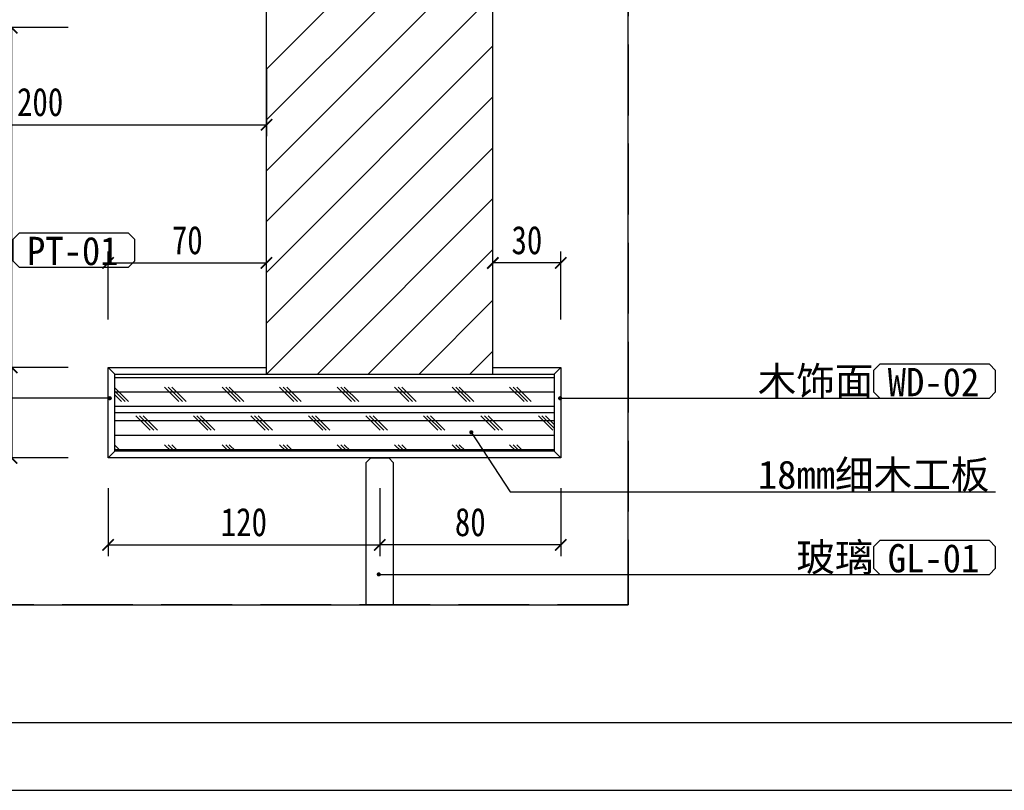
# Model space of a CAD drawing. Header units: millimetres. Extents: x -53 to 3023, y -53 to 2153.
# Tile 16 of 52: x 954 to 1389, y 686 to 1026. Entities that reach past the tile are written whole.
import ezdxf

# ---------------------------------------------------------------- set-up
doc = ezdxf.new("R2010")
doc.units = ezdxf.units.MM
doc.header["$LTSCALE"] = 5
doc.linetypes.add('DASH', pattern=[0.35, 0.25, -0.1])
doc.layers.get('Defpoints').update_dxf_attribs({"color": 8})
for name, color, linetype in [('A-建筑-拆墙', 251, 'Continuous'), ('E--图例', 3, 'Continuous'), ('E-尺寸标注', 9, 'Continuous'), ('E-文本', 7, 'Continuous'), ('F-文本', 61, 'Continuous'), ('Q-立面-填充', 251, 'Continuous'), ('Q-立面-墙体', 2, 'Continuous'), ('Q-立面-完成面造型线', 6, 'Continuous'), ('Q-立面-次粗线', 31, 'Continuous'), ('Q-立面-粗线', 30, 'Continuous')]:
    doc.layers.add(name, color=color, linetype=linetype)
doc.styles.add('-宋体', font='SimSun.ttf', dxfattribs={"width": 0.8})
doc.styles.add('CCD_DIM', font='SimSun.ttf', dxfattribs={"width": 0.8})
doc.styles.get("Standard").update_dxf_attribs({"font": 'SimSun.ttf'})
doc.styles.add('TXT', font='gbenor.shx', dxfattribs={"width": 0.7})
doc.dimstyles.new('1', dxfattribs={"dimscale": 0, "dimtxt": 2.5, "dimasz": 1.5, "dimexe": 1, "dimexo": 0, "dimgap": 0.3, "dimtad": 1, "dimdec": 0, "dimzin": 0, "dimdsep": 46, "dimtxsty": 'Standard', "dimblk": 'ARCHTICK', "dimcen": 0.09, "dimclrd": 8, "dimclre": 8, "dimclrt": 4, "dimadec": 0, "dimazin": 0, "dimtfac": 1, "dimtdec": 0, "dimtix": 1, "dimtofl": 0, "dimtmove": 2, "dimatfit": 3, "dimldrblk": 'DOTSMALL', "dimfxl": 5, "dimfxlon": 1, "dimtolj": 1, "dimtzin": 0, "dimarcsym": 0})
doc.dimstyles.get("Standard").update_dxf_attribs({"dimtxt": 0.18, "dimasz": 0.18, "dimexe": 0.18, "dimexo": 0.0625, "dimgap": 0.09, "dimtad": 0, "dimtih": 1, "dimtoh": 1, "dimdec": 4, "dimzin": 0, "dimdsep": 46, "dimtxsty": 'Standard', "dimcen": 0.09, "dimadec": 0, "dimazin": 0, "dimtfac": 1, "dimtdec": 4, "dimtofl": 0, "dimtmove": 0, "dimatfit": 3, "dimfxl": 1, "dimtolj": 1, "dimtzin": 0, "dimarcsym": 0})

# ---------------------------------------------------------------- blocks, each defined once
blk = doc.blocks.new('_ArchTick')
at = {"color": 0, "linetype": 'ByBlock', "const_width": 0.15}
blk.add_lwpolyline([(-0.5, -0.5), (0.5, 0.5)], dxfattribs=at)
blk = doc.blocks.new('*D111')
at = {"layer": 'Defpoints', "color": 0, "ltscale": 0.1999999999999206, "transparency": 16777216}
for p in [(-535219.0298560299, 505243.0771867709), (-535179.0298560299, 505243.0771867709), (-535179.0298560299, 505234.4981214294)]:
    blk.add_point(p, dxfattribs=at)
at = {"layer": 'E-尺寸标注', "color": 44, "lineweight": -2, "ltscale": 0.1999999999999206, "transparency": 16777216}
for p, q in [((-535219.0298560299, 505239.4981214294), (-535219.0298560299, 505233.4981214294)), ((-535179.0298560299, 505239.4981214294), (-535179.0298560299, 505233.4981214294)), ((-535219.0298560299, 505234.4981214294), (-535179.0298560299, 505234.4981214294))]:
    blk.add_line(p, q, dxfattribs=at)
at = {"layer": 'E-尺寸标注', "color": 44, "lineweight": -2, "ltscale": 0.1999999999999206, "transparency": 16777216, "rotation": 180}
blk.add_blockref('_ArchTick', (-535219.0298560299, 505234.4981214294), dxfattribs=at)
at = {"layer": 'E-尺寸标注', "color": 44, "lineweight": -2, "ltscale": 0.1999999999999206, "transparency": 16777216}
blk.add_blockref('_ArchTick', (-535179.0298560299, 505234.4981214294), dxfattribs=at)
at = {"layer": 'E-尺寸标注', "color": 50, "ltscale": 0.1999999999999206, "transparency": 16777216, "insert": (-535199.0298560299, 505236.4981214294), "char_height": 2.499999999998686, "attachment_point": 5, "style": 'CCD_DIM'}
blk.add_mtext('\\A1;200', dxfattribs=at)
blk = doc.blocks.new('HBA_Leader_Dot')
at = {"color": 0, "linetype": 'ByBlock'}
blk.add_line((-5, 0), (-10, 0), dxfattribs=at)
at = {"color": 0, "linetype": 'ByBlock', "const_width": 5}
blk.add_lwpolyline([(-2.5, 0, 1), (2.5, 0, 1)], format="xyb", close=True, dxfattribs=at)
blk = doc.blocks.new('*D113')
at = {"layer": 'Defpoints', "color": 0, "ltscale": 0.1999999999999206, "transparency": 16777216}
for p in [(-535179.0298560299, 505222.2981214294), (-535193.0298560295, 505213.0771867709), (-535179.0298560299, 505213.0771867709)]:
    blk.add_point(p, dxfattribs=at)
at = {"layer": 'E-尺寸标注', "color": 44, "lineweight": -2, "ltscale": 0.1999999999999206, "transparency": 16777216}
for p, q in [((-535193.0298560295, 505217.2981214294), (-535193.0298560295, 505223.2981214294)), ((-535179.0298560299, 505217.2981214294), (-535179.0298560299, 505223.2981214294)), ((-535193.0298560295, 505222.2981214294), (-535179.0298560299, 505222.2981214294))]:
    blk.add_line(p, q, dxfattribs=at)
at = {"layer": 'E-尺寸标注', "color": 44, "lineweight": -2, "ltscale": 0.1999999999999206, "transparency": 16777216, "rotation": 180}
blk.add_blockref('_ArchTick', (-535193.0298560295, 505222.2981214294), dxfattribs=at)
at = {"layer": 'E-尺寸标注', "color": 44, "lineweight": -2, "ltscale": 0.1999999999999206, "transparency": 16777216}
blk.add_blockref('_ArchTick', (-535179.0298560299, 505222.2981214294), dxfattribs=at)
at = {"layer": 'E-尺寸标注', "color": 50, "ltscale": 0.1999999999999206, "transparency": 16777216, "insert": (-535186.0298560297, 505224.2981214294), "char_height": 2.499999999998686, "attachment_point": 5, "style": 'CCD_DIM'}
blk.add_mtext('\\A1;70', dxfattribs=at)
blk = doc.blocks.new('*D114')
at = {"layer": 'Defpoints', "color": 0, "ltscale": 0.1999999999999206, "transparency": 16777216}
for p in [(-535193.0298560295, 505213.0771867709), (-535201.5387871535, 505205.0771867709), (-535193.0298560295, 505205.0771867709)]:
    blk.add_point(p, dxfattribs=at)
at = {"layer": 'E-尺寸标注', "color": 44, "lineweight": -2, "ltscale": 0.1999999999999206, "transparency": 16777216}
for p, q in [((-535196.5387871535, 505213.0771867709), (-535202.5387871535, 505213.0771867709)), ((-535201.5387871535, 505213.0771867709), (-535201.5387871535, 505205.0771867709)), ((-535196.5387871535, 505205.0771867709), (-535202.5387871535, 505205.0771867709))]:
    blk.add_line(p, q, dxfattribs=at)
for p, rotation in [((-535201.5387871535, 505213.0771867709), 90), ((-535201.5387871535, 505205.0771867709), 270)]:
    blk.add_blockref('_ArchTick', p, dxfattribs=dict(at, rotation=rotation))
at = {"layer": 'E-尺寸标注', "color": 50, "ltscale": 0.1999999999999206, "transparency": 16777216, "insert": (-535203.5387871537, 505209.0771867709), "char_height": 2.499999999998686, "attachment_point": 5, "rotation": 90, "style": 'CCD_DIM'}
blk.add_mtext('\\A1;40', dxfattribs=at)
blk = doc.blocks.new('*D115')
at = {"layer": 'Defpoints', "color": 0, "ltscale": 0.1999999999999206, "transparency": 16777216}
for p in [(-535201.5387871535, 505243.0771867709), (-535193.0298560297, 505243.0771867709), (-535193.0298560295, 505213.0771867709)]:
    blk.add_point(p, dxfattribs=at)
at = {"layer": 'E-尺寸标注', "color": 44, "lineweight": -2, "ltscale": 0.1999999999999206, "transparency": 16777216}
for p, q in [((-535196.5387871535, 505243.0771867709), (-535202.5387871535, 505243.0771867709)), ((-535201.5387871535, 505213.0771867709), (-535201.5387871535, 505243.0771867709)), ((-535196.5387871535, 505213.0771867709), (-535202.5387871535, 505213.0771867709))]:
    blk.add_line(p, q, dxfattribs=at)
for p, rotation in [((-535201.5387871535, 505243.0771867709), 90), ((-535201.5387871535, 505213.0771867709), 270)]:
    blk.add_blockref('_ArchTick', p, dxfattribs=dict(at, rotation=rotation))
at = {"layer": 'E-尺寸标注', "color": 50, "ltscale": 0.1999999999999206, "transparency": 16777216, "insert": (-535203.5387871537, 505228.0771867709), "char_height": 2.499999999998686, "attachment_point": 5, "rotation": 90, "style": 'CCD_DIM'}
blk.add_mtext('\\A1;150', dxfattribs=at)
blk = doc.blocks.new('*D116')
at = {"layer": 'Defpoints', "color": 0, "ltscale": 0.1999999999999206, "transparency": 16777216}
for p in [(-535159.0298560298, 505222.2981214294), (-535159.0298560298, 505213.0771867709), (-535153.0298560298, 505213.0771867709)]:
    blk.add_point(p, dxfattribs=at)
at = {"layer": 'E-尺寸标注', "color": 44, "lineweight": -2, "ltscale": 0.1999999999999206, "transparency": 16777216}
for p, q in [((-535159.0298560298, 505217.2981214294), (-535159.0298560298, 505223.2981214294)), ((-535153.0298560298, 505217.2981214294), (-535153.0298560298, 505223.2981214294)), ((-535153.0298560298, 505222.2981214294), (-535159.0298560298, 505222.2981214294))]:
    blk.add_line(p, q, dxfattribs=at)
at = {"layer": 'E-尺寸标注', "color": 44, "lineweight": -2, "ltscale": 0.1999999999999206, "transparency": 16777216, "rotation": 180}
blk.add_blockref('_ArchTick', (-535159.0298560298, 505222.2981214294), dxfattribs=at)
at = {"layer": 'E-尺寸标注', "color": 44, "lineweight": -2, "ltscale": 0.1999999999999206, "transparency": 16777216}
blk.add_blockref('_ArchTick', (-535153.0298560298, 505222.2981214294), dxfattribs=at)
at = {"layer": 'E-尺寸标注', "color": 50, "ltscale": 0.1999999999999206, "transparency": 16777216, "insert": (-535156.0298560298, 505224.2981214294), "char_height": 2.499999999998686, "attachment_point": 5, "style": 'CCD_DIM'}
blk.add_mtext('\\A1;30', dxfattribs=at)
blk = doc.blocks.new('*D117')
at = {"layer": 'Defpoints', "color": 0, "ltscale": 0.1999999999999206, "transparency": 16777216}
for p in [(-535193.0298560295, 505205.0771867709), (-535169.0298560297, 505205.0771867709), (-535169.0298560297, 505197.3981214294)]:
    blk.add_point(p, dxfattribs=at)
at = {"layer": 'E-尺寸标注', "color": 44, "lineweight": -2, "ltscale": 0.1999999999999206, "transparency": 16777216}
for p, q in [((-535193.0298560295, 505202.3981214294), (-535193.0298560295, 505196.3981214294)), ((-535169.0298560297, 505202.3981214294), (-535169.0298560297, 505196.3981214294)), ((-535193.0298560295, 505197.3981214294), (-535169.0298560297, 505197.3981214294))]:
    blk.add_line(p, q, dxfattribs=at)
at = {"layer": 'E-尺寸标注', "color": 44, "lineweight": -2, "ltscale": 0.1999999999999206, "transparency": 16777216, "rotation": 180}
blk.add_blockref('_ArchTick', (-535193.0298560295, 505197.3981214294), dxfattribs=at)
at = {"layer": 'E-尺寸标注', "color": 44, "lineweight": -2, "ltscale": 0.1999999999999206, "transparency": 16777216}
blk.add_blockref('_ArchTick', (-535169.0298560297, 505197.3981214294), dxfattribs=at)
at = {"layer": 'E-尺寸标注', "color": 50, "ltscale": 0.1999999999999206, "transparency": 16777216, "insert": (-535181.0298560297, 505199.3981214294), "char_height": 2.499999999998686, "attachment_point": 5, "style": 'CCD_DIM'}
blk.add_mtext('\\A1;120', dxfattribs=at)
blk = doc.blocks.new('*D118')
at = {"layer": 'Defpoints', "color": 0, "ltscale": 0.1999999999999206, "transparency": 16777216}
for p in [(-535169.0298560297, 505205.0771867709), (-535153.0298560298, 505205.0771867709), (-535169.0298560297, 505197.3981214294)]:
    blk.add_point(p, dxfattribs=at)
at = {"layer": 'E-尺寸标注', "color": 44, "lineweight": -2, "ltscale": 0.1999999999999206, "transparency": 16777216}
for p, q in [((-535169.0298560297, 505202.3981214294), (-535169.0298560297, 505196.3981214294)), ((-535153.0298560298, 505202.3981214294), (-535153.0298560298, 505196.3981214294)), ((-535153.0298560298, 505197.3981214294), (-535169.0298560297, 505197.3981214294))]:
    blk.add_line(p, q, dxfattribs=at)
at = {"layer": 'E-尺寸标注', "color": 44, "lineweight": -2, "ltscale": 0.1999999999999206, "transparency": 16777216, "rotation": 180}
blk.add_blockref('_ArchTick', (-535169.0298560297, 505197.3981214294), dxfattribs=at)
at = {"layer": 'E-尺寸标注', "color": 44, "lineweight": -2, "ltscale": 0.1999999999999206, "transparency": 16777216}
blk.add_blockref('_ArchTick', (-535153.0298560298, 505197.3981214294), dxfattribs=at)
at = {"layer": 'E-尺寸标注', "color": 50, "ltscale": 0.1999999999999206, "transparency": 16777216, "insert": (-535161.0298560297, 505199.3981214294), "char_height": 2.499999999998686, "attachment_point": 5, "style": 'CCD_DIM'}
blk.add_mtext('\\A1;80', dxfattribs=at)
blk = doc.blocks.new('材料编号1')
at = {"layer": 'E--图例', "color": 3}
blk.add_lwpolyline([(8.715155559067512, -1.898066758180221), (8.715155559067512, -0.6366033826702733), (8.345887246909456, -0.2673350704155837), (1.889200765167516, -0.2673350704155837), (1.519932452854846, -0.6366033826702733), (1.519932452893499, -1.898066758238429), (1.889200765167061, -2.267335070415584), (8.345887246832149, -2.26733507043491)], close=True, dxfattribs=at)
at = {"layer": 'E-文本', "style": 'TXT', "width": 0.7}
blk.add_attdef('编号', (1.608281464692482, -2.295733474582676), '', height=2, dxfattribs=at)
blk = doc.blocks.new('0')
at = {"layer": 'Q-立面-填充', "ltscale": 0.1999999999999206}
h = blk.add_hatch(dxfattribs=at)
h.set_pattern_fill('CORK', color=256, scale=2, style=0)
h.set_pattern_definition([(0, (-535192.4298560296, 505205.6771867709), (0, 1.269999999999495), []), (135, (-535191.7948560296, 505205.0421867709), (-2.540001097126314, -2.540001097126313), [1.796051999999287, -1.796051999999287]), (135, (-535191.4773560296, 505205.0421867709), (-2.540001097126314, -2.540001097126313), [1.796051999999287, -1.796051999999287]), (135, (-535191.1598560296, 505205.0421867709), (-2.540001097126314, -2.540001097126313), [1.796051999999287, -1.796051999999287])])
h.paths.add_polyline_path([(-535153.6298560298, 505212.4771867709), (-535192.4298560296, 505212.4771867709), (-535192.4298560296, 505209.0771867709), (-535153.6298560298, 505209.0771867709)])
h.paths.add_polyline_path([(-535153.6298560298, 505209.0771867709), (-535192.4298560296, 505209.0771867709), (-535192.4298560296, 505205.6771867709), (-535153.6298560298, 505205.6771867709)])
at = {"color": 3}
for p, q in [((-535380.329123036, 505181.723737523), (-534861.5412442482, 505181.723737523)), ((-535380.329123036, 505175.723737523), (-534861.5412442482, 505175.723737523))]:
    blk.add_line(p, q, dxfattribs=at)
at = {"layer": 'Defpoints', "linetype": 'Continuous'}
blk.add_lwpolyline([(-535333.7324879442, 505192.1113007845), (-535147.0764703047, 505192.1113007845), (-535147.0764703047, 505302.831876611), (-535333.7324879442, 505302.831876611)], close=True, dxfattribs=at)
at = {"layer": 'Q-立面-填充', "ltscale": 0.1999999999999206}
for p, q in [((-535179.0298560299, 505239.4179551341, 1.378868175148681), (-535159.0298560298, 505259.4179551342, 1.378868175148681)), ((-535179.0298560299, 505234.9278270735, 1.378868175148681), (-535159.0298560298, 505254.9278270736, 1.378868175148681)), ((-535179.0298560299, 505230.437699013, 1.378868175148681), (-535159.0298560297, 505250.4376990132, 1.378868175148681)), ((-535179.0298560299, 505225.9475709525, 1.378868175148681), (-535159.0298560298, 505245.9475709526, 1.378868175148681)), ((-535179.0298560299, 505221.4574428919, 1.378868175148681), (-535159.0298560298, 505241.457442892, 1.378868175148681)), ((-535179.0298560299, 505216.9673148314, 1.378868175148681), (-535159.0298560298, 505236.9673148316, 1.378868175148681)), ((-535179.0298560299, 505212.4771867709, 1.378868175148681), (-535159.0298560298, 505232.477186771, 1.378868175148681)), ((-535174.5397279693, 505212.4771867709, 1.378868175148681), (-535159.0298560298, 505227.9870587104, 1.378868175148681)), ((-535170.0495999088, 505212.4771867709, 1.378868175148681), (-535159.0298560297, 505223.49693065, 1.378868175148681)), ((-535165.5594718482, 505212.4771867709, 1.378868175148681), (-535159.0298560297, 505219.0068025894, 1.378868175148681)), ((-535161.0693437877, 505212.4771867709, 1.378868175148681), (-535159.0298560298, 505214.5166745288, 1.378868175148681))]:
    blk.add_line(p, q, dxfattribs=at)
at = {"layer": 'Q-立面-墙体', "ltscale": 0.1999999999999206}
for p, q in [((-535179.0298560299, 505212.4771867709, 1.378868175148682), (-535179.0298560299, 505302.831876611, 1.378868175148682)), ((-535159.0298560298, 505212.4771867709, 1.378868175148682), (-535159.0298560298, 505302.831876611, 1.378868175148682))]:
    blk.add_line(p, q, dxfattribs=at)
at = {"layer": 'Q-立面-完成面造型线', "ltscale": 0.1999999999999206, "elevation": 1.378868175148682}
for points in [[(-535159.0298560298, 505213.0771867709), (-535153.0298560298, 505213.0771867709), (-535153.0298560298, 505205.0771867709), (-535193.0298560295, 505205.0771867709), (-535193.0298560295, 505213.0771867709), (-535179.0298560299, 505213.0771867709)], [(-535170.2298560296, 505192.1113007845), (-535170.2298560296, 505204.6771867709), (-535169.8298560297, 505205.0771867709), (-535168.2298560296, 505205.0771867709), (-535167.8298560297, 505204.6771867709), (-535167.8298560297, 505192.1113007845)]]:
    blk.add_lwpolyline(points, dxfattribs=at)
at = {"layer": 'Q-立面-次粗线', "ltscale": 0.1999999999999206}
for p, q in [((-535192.4298560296, 505212.4771867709, 1.378868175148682), (-535193.0298560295, 505213.0771867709, 1.378868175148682)), ((-535153.6298560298, 505212.4771867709, 1.378868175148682), (-535153.0298560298, 505213.0771867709, 1.378868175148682)), ((-535192.4298560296, 505209.0771867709, 1.378868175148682), (-535153.6298560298, 505209.0771867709, 1.378868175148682)), ((-535192.4298560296, 505205.6771867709, 1.378868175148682), (-535193.0298560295, 505205.0771867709, 1.378868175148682)), ((-535153.6298560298, 505205.6771867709, 1.378868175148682), (-535153.0298560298, 505205.0771867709, 1.378868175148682))]:
    blk.add_line(p, q, dxfattribs=at)
at = {"layer": 'Q-立面-次粗线', "ltscale": 0.1999999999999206, "elevation": 1.378868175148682}
blk.add_lwpolyline([(-535153.6298560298, 505212.4771867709), (-535153.6298560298, 505205.6771867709), (-535192.4298560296, 505205.6771867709), (-535192.4298560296, 505212.4771867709)], close=True, dxfattribs=at)
at = {"layer": 'Q-立面-粗线', "linetype": 'DASH', "ltscale": 5}
blk.add_lwpolyline([(-535147.0764703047, 505192.1113007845), (-535333.7324879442, 505192.1113007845), (-535333.7324879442, 505302.831876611), (-535147.0764703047, 505302.831876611)], close=True, dxfattribs=at)
at = {"layer": 'F-文本', "color": 43}
ref = blk.add_blockref('材料编号1', (-535188.3765842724, 505221.5300533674), dxfattribs=dict(at, xscale=1.5, yscale=1.5, zscale=1.5, rotation=180))
ref.add_attrib('编号', 'PT-01', (-535200.1926269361, 505222.1075563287), dxfattribs={"color": 7, "height": 2.5, "style": '-宋体', "width": 0.9515624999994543})
ref = blk.add_blockref('材料编号1', (-535112.3385397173, 505209.9495835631), dxfattribs=dict(at, xscale=1.5, yscale=1.5, zscale=1.5, rotation=180))
ref.add_attrib('编号', 'WD-02', (-535124.154582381, 505210.5270865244), dxfattribs={"color": 7, "height": 2.5, "style": '-宋体', "width": 0.9515624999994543})
ref = blk.add_blockref('材料编号1', (-535112.3385397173, 505194.3913739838), dxfattribs=dict(at, xscale=1.5, yscale=1.5, zscale=1.5, rotation=180))
ref.add_attrib('编号', 'GL-01', (-535124.154582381, 505194.968876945), dxfattribs={"color": 7, "height": 2.5, "style": '-宋体', "width": 0.9515624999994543})
at = {"layer": 'E-文本', "char_height": 2.5, "width": 67.27353787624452, "attachment_point": 9, "style": '-宋体'}
for s, insert in [('{\\W1;  木饰面}', (-535125.411273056, 505210.3505861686)), ('{\\W1;18mm细木工板}', (-535115.1723408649, 505202.0699777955)), ('{\\W1;玻璃}', (-535125.411273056, 505194.7923765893))]:
    blk.add_mtext(s, dxfattribs=dict(at, insert=insert))
at = {"layer": 'E-尺寸标注', "ltscale": 0.1999999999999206}
for base, p1, p2, angle, picture, middle in [((-535201.5387871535, 505243.0771867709, 1.378868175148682), (-535193.0298560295, 505213.0771867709, 1.378868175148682), (-535193.0298560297, 505243.0771867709, 1.378868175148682), 270, '*D115', (-535203.5387871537, 505228.0771867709, 1.378868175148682)), ((-535201.5387871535, 505205.0771867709, 1.378868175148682), (-535193.0298560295, 505213.0771867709, 1.378868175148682), (-535193.0298560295, 505205.0771867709, 1.378868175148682), 90, '*D114', (-535203.5387871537, 505209.0771867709, 1.378868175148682)), ((-535169.0298560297, 505197.3981214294, 1.378868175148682), (-535153.0298560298, 505205.0771867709, 1.378868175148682), (-535169.0298560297, 505205.0771867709, 1.378868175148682), 180, '*D118', (-535161.0298560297, 505199.3981214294, 1.378868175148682))]:
    dim = blk.add_linear_dim(base=base, p1=p1, p2=p2, angle=angle, dimstyle='Standard', override={"dimscale": 0.9999999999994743, "dimtxt": 2.5, "dimasz": 1, "dimexe": 1, "dimexo": 1, "dimgap": 0.75, "dimtad": 1, "dimtih": 0, "dimtoh": 0, "dimdec": 0, "dimlfac": 5.000000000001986, "dimrnd": 0.004999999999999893, "dimtxsty": 'CCD_DIM', "dimblk": 'ArchTick', "dimcen": 0.13, "dimclrd": 44, "dimclre": 44, "dimclrt": 50, "dimtdec": 0, "dimtix": 1, "dimtofl": 1, "dimtmove": 2, "dimldrblk": 'HBA_Leader_Dot', "dimfxl": 5, "dimfxlon": 1, "dimtvp": 1}, dxfattribs=at)
    dim.commit()
    dim.dimension.update_dxf_attribs({"geometry": picture, "text_midpoint": middle})
for base, p1, p2, picture, middle in [((-535179.0298560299, 505234.4981214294, 1.378868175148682), (-535219.0298560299, 505243.0771867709, 1.378868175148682), (-535179.0298560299, 505243.0771867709, 1.378868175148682), '*D111', (-535199.0298560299, 505236.4981214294, 1.378868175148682)), ((-535179.0298560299, 505222.2981214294, 1.378868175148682), (-535193.0298560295, 505213.0771867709, 1.378868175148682), (-535179.0298560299, 505213.0771867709, 1.378868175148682), '*D113', (-535186.0298560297, 505224.2981214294, 1.378868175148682)), ((-535159.0298560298, 505222.2981214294, 1.378868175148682), (-535153.0298560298, 505213.0771867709, 1.378868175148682), (-535159.0298560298, 505213.0771867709, 1.378868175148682), '*D116', (-535156.0298560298, 505224.2981214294, 1.378868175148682)), ((-535169.0298560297, 505197.3981214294, 1.378868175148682), (-535193.0298560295, 505205.0771867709, 1.378868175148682), (-535169.0298560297, 505205.0771867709, 1.378868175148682), '*D117', (-535181.0298560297, 505199.3981214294, 1.378868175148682))]:
    dim = blk.add_linear_dim(base=base, p1=p1, p2=p2, dimstyle='Standard', override={"dimscale": 0.9999999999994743, "dimtxt": 2.5, "dimasz": 1, "dimexe": 1, "dimexo": 1, "dimgap": 0.75, "dimtad": 1, "dimtih": 0, "dimtoh": 0, "dimdec": 0, "dimlfac": 5.000000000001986, "dimrnd": 0.004999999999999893, "dimtxsty": 'CCD_DIM', "dimblk": 'ArchTick', "dimcen": 0.13, "dimclrd": 44, "dimclre": 44, "dimclrt": 50, "dimtdec": 0, "dimtix": 1, "dimtofl": 1, "dimtmove": 2, "dimldrblk": 'HBA_Leader_Dot', "dimfxl": 5, "dimfxlon": 1, "dimtvp": 1}, dxfattribs=at)
    dim.commit()
    dim.dimension.update_dxf_attribs({"geometry": picture, "text_midpoint": middle})
at = {"layer": 'A-建筑-拆墙'}
for points in [[(-535192.8761328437, 505210.3505861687), (-535227.5014237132, 505210.3505861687)], [(-535153.0930628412, 505210.3505861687), (-535124.8573705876, 505210.3505861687)], [(-535160.9427121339, 505207.3413821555), (-535157.5165309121, 505202.0699777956), (-535114.6184383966, 505202.0699777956)], [(-535169.1136333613, 505194.7923765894), (-535124.8573705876, 505194.7923765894)]]:
    blk.add_leader(points, dimstyle='1', override={"dimscale": 0.4876327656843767, "dimasz": 0.75, "dimtad": 0, "dimldrblk": 'Dot'}, dxfattribs=at)

msp = doc.modelspace()

# ---------------------------------------------------------------- block references
at = {"xscale": 5, "yscale": 5, "zscale": 5}
msp.add_blockref('0', (2676958.211271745, -2525192.548285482), dxfattribs=at)

doc.saveas('drawing.dxf')
